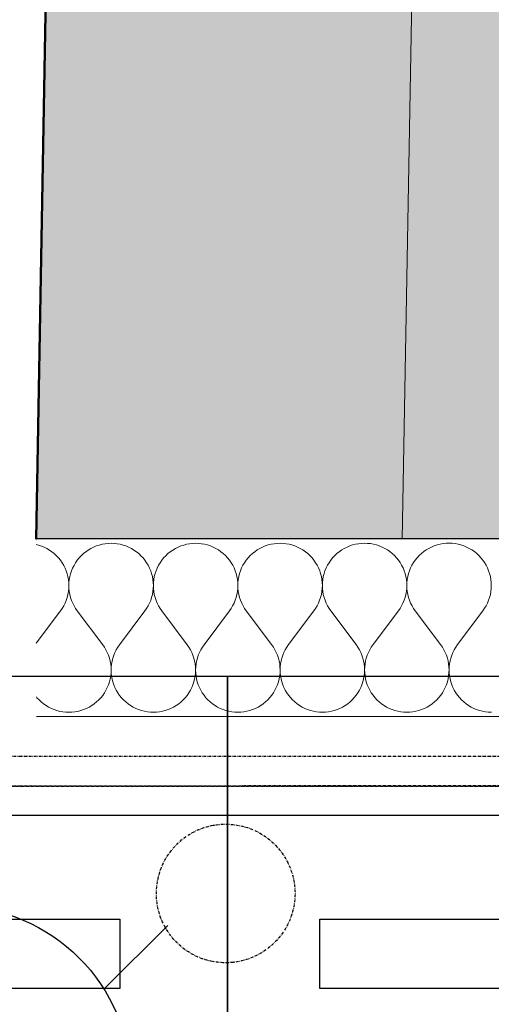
# Model space of a CAD drawing. Header units: millimetres. Extents: x -28761 to 4793, y -4271 to 20239.
# Tile 53 of 256: x -16006 to -15581, y -70 to 818. Entities that reach past the tile are written whole.
import ezdxf

# ---------------------------------------------------------------- set-up
doc = ezdxf.new("R2010")
doc.units = ezdxf.units.MM
doc.header["$MEASUREMENT"] = 0
doc.linetypes.add('Wipeout_Contour', pattern=[1000, 0, -1000])
doc.linetypes.add('Čerchovaná M', pattern=[4.5, 2.5, -0.85, 0.3, -0.85])
for name, color, linetype in [('5._POHLED ZÁPADNÍ_1_2D prvky - obecné', 7, 'Continuous'), ('5._POHLED ZÁPADNÍ_1_Konstrukce - nenosné', 7, 'Continuous'), ('5._POHLED ZÁPADNÍ_1_Konstrukce - nosné', 7, 'Continuous'), ('5._POHLED ZÁPADNÍ_1_Nové_Konstrukce - krov', 7, 'Continuous'), ('5._POHLED ZÁPADNÍ_1_Nové_Konstrukce - nosné', 7, 'Continuous'), ('5._POHLED ZÁPADNÍ_1_Nové_Popis', 7, 'Continuous'), ('5._POHLED ZÁPADNÍ_1_Nové_Výplně – Řezové', 7, 'Continuous'), ('5._POHLED ZÁPADNÍ_1_Popis', 7, 'Continuous'), ('5._POHLED ZÁPADNÍ_1_TZB - elektroinstalace', 7, 'Continuous'), ('5._POHLED ZÁPADNÍ_1_Výplně – Řezové', 7, 'Continuous')]:
    doc.layers.add(name, color=color, linetype=linetype)
doc.styles.add('GENEROVANÝ_STYL_1', font='txt')

# ---------------------------------------------------------------- blocks, each defined once
blk = doc.blocks.new('*X3', base_point=(-30186.65, -6515.26))
at = {"layer": '5._POHLED ZÁPADNÍ_1_Nové_Výplně – Řezové', "color": 21, "linetype": 'Continuous', "lineweight": 20, "true_color": 0xffaaaa}
for p, q in [((-15989.37, 344.37), (-15991.35, 344.88)), ((-15986.78, 343.51), (-15989.37, 344.37)), ((-15984.27, 342.47), (-15986.78, 343.51)), ((-15981.84, 341.26), (-15984.27, 342.47)), ((-15979.5, 339.87), (-15981.84, 341.26)), ((-15977.26, 338.32), (-15979.5, 339.87)), ((-15975.14, 336.61), (-15977.26, 338.32)), ((-15946.75, 338.33), (-15948.86, 336.62)), ((-15944.51, 339.88), (-15946.75, 338.33)), ((-15942.17, 341.27), (-15944.51, 339.88)), ((-15939.74, 342.49), (-15942.17, 341.27)), ((-15937.23, 343.53), (-15939.74, 342.49)), ((-15934.65, 344.39), (-15937.23, 343.53)), ((-15932.01, 345.06), (-15934.65, 344.39)), ((-15929.34, 345.55), (-15932.01, 345.06)), ((-15926.63, 345.84), (-15929.34, 345.55)), ((-15923.91, 345.94), (-15926.63, 345.84)), ((-15921.19, 345.84), (-15923.91, 345.94)), ((-15918.49, 345.55), (-15921.19, 345.84)), ((-15915.81, 345.07), (-15918.49, 345.55)), ((-15913.17, 344.4), (-15915.81, 345.07)), ((-15910.59, 343.54), (-15913.17, 344.4)), ((-15908.08, 342.5), (-15910.59, 343.54)), ((-15905.65, 341.28), (-15908.08, 342.5)), ((-15903.31, 339.89), (-15905.65, 341.28)), ((-15901.07, 338.34), (-15903.31, 339.89)), ((-15898.95, 336.63), (-15901.07, 338.34)), ((-15870.56, 338.35), (-15872.67, 336.64)), ((-15868.32, 339.9), (-15870.56, 338.35)), ((-15865.98, 341.29), (-15868.32, 339.9)), ((-15863.55, 342.51), (-15865.98, 341.29)), ((-15861.04, 343.55), (-15863.55, 342.51)), ((-15858.46, 344.41), (-15861.04, 343.55)), ((-15855.82, 345.09), (-15858.46, 344.41)), ((-15853.15, 345.57), (-15855.82, 345.09)), ((-15850.44, 345.86), (-15853.15, 345.57)), ((-15847.72, 345.96), (-15850.44, 345.86)), ((-15845, 345.86), (-15847.72, 345.96)), ((-15842.3, 345.57), (-15845, 345.86)), ((-15839.62, 345.09), (-15842.3, 345.57)), ((-15836.98, 344.42), (-15839.62, 345.09)), ((-15834.4, 343.56), (-15836.98, 344.42)), ((-15831.89, 342.52), (-15834.4, 343.56)), ((-15829.46, 341.3), (-15831.89, 342.52)), ((-15827.12, 339.91), (-15829.46, 341.3)), ((-15824.88, 338.36), (-15827.12, 339.91)), ((-15822.76, 336.65), (-15824.88, 338.36)), ((-15794.37, 338.37), (-15796.48, 336.66)), ((-15792.13, 339.92), (-15794.37, 338.37)), ((-15789.79, 341.31), (-15792.13, 339.92)), ((-15787.36, 342.53), (-15789.79, 341.31)), ((-15784.85, 343.57), (-15787.36, 342.53)), ((-15782.27, 344.43), (-15784.85, 343.57)), ((-15779.63, 345.11), (-15782.27, 344.43)), ((-15776.95, 345.59), (-15779.63, 345.11)), ((-15774.25, 345.88), (-15776.95, 345.59)), ((-15771.53, 345.98), (-15774.25, 345.88)), ((-15768.81, 345.89), (-15771.53, 345.98)), ((-15766.11, 345.6), (-15768.81, 345.89)), ((-15763.43, 345.11), (-15766.11, 345.6)), ((-15760.79, 344.44), (-15763.43, 345.11)), ((-15758.21, 343.58), (-15760.79, 344.44)), ((-15755.7, 342.54), (-15758.21, 343.58)), ((-15753.27, 341.32), (-15755.7, 342.54)), ((-15750.93, 339.94), (-15753.27, 341.32)), ((-15748.69, 338.38), (-15750.93, 339.94)), ((-15746.57, 336.68), (-15748.69, 338.38)), ((-15718.18, 338.39), (-15720.29, 336.68)), ((-15715.94, 339.95), (-15718.18, 338.39)), ((-15713.6, 341.34), (-15715.94, 339.95)), ((-15711.17, 342.55), (-15713.6, 341.34)), ((-15708.66, 343.6), (-15711.17, 342.55)), ((-15706.08, 344.46), (-15708.66, 343.6)), ((-15703.44, 345.13), (-15706.08, 344.46)), ((-15700.76, 345.61), (-15703.44, 345.13)), ((-15698.06, 345.91), (-15700.76, 345.61)), ((-15695.34, 346), (-15698.06, 345.91)), ((-15692.62, 345.91), (-15695.34, 346)), ((-15689.92, 345.62), (-15692.62, 345.91)), ((-15687.24, 345.14), (-15689.92, 345.62)), ((-15684.6, 344.46), (-15687.24, 345.14)), ((-15682.02, 343.6), (-15684.6, 344.46)), ((-15679.51, 342.56), (-15682.02, 343.6)), ((-15677.08, 341.35), (-15679.51, 342.56)), ((-15674.74, 339.96), (-15677.08, 341.35)), ((-15672.5, 338.41), (-15674.74, 339.96)), ((-15670.38, 336.7), (-15672.5, 338.41)), ((-15641.99, 338.42), (-15644.1, 336.71)), ((-15639.75, 339.97), (-15641.99, 338.42)), ((-15637.41, 341.36), (-15639.75, 339.97)), ((-15634.98, 342.58), (-15637.41, 341.36)), ((-15632.47, 343.62), (-15634.98, 342.58)), ((-15629.89, 344.48), (-15632.47, 343.62)), ((-15627.25, 345.15), (-15629.89, 344.48)), ((-15624.57, 345.64), (-15627.25, 345.15)), ((-15621.87, 345.93), (-15624.57, 345.64)), ((-15619.15, 346.03), (-15621.87, 345.93)), ((-15616.43, 345.93), (-15619.15, 346.03)), ((-15613.73, 345.64), (-15616.43, 345.93)), ((-15611.05, 345.16), (-15613.73, 345.64)), ((-15608.41, 344.49), (-15611.05, 345.16)), ((-15605.83, 343.63), (-15608.41, 344.49)), ((-15603.32, 342.59), (-15605.83, 343.63)), ((-15600.88, 341.37), (-15603.32, 342.59)), ((-15598.55, 339.98), (-15600.88, 341.37)), ((-15596.31, 338.43), (-15598.55, 339.98)), ((-15594.19, 336.72), (-15596.31, 338.43)), ((-15973.15, 334.76), (-15975.14, 336.61)), ((-15971.3, 332.76), (-15973.15, 334.76)), ((-15969.59, 330.65), (-15971.3, 332.76)), ((-15968.04, 328.41), (-15969.59, 330.65)), ((-15954.41, 330.65), (-15955.96, 328.41)), ((-15952.71, 332.77), (-15954.41, 330.65)), ((-15950.85, 334.76), (-15952.71, 332.77)), ((-15948.86, 336.62), (-15950.85, 334.76)), ((-15896.96, 334.78), (-15898.95, 336.63)), ((-15895.11, 332.79), (-15896.96, 334.78)), ((-15893.4, 330.67), (-15895.11, 332.79)), ((-15891.85, 328.43), (-15893.4, 330.67)), ((-15878.22, 330.67), (-15879.77, 328.44)), ((-15876.52, 332.79), (-15878.22, 330.67)), ((-15874.66, 334.78), (-15876.52, 332.79)), ((-15872.67, 336.64), (-15874.66, 334.78)), ((-15820.77, 334.8), (-15822.76, 336.65)), ((-15818.92, 332.81), (-15820.77, 334.8)), ((-15817.21, 330.69), (-15818.92, 332.81)), ((-15815.66, 328.46), (-15817.21, 330.69)), ((-15802.03, 330.7), (-15803.58, 328.46)), ((-15800.33, 332.81), (-15802.03, 330.7)), ((-15798.47, 334.81), (-15800.33, 332.81)), ((-15796.48, 336.66), (-15798.47, 334.81)), ((-15744.58, 334.82), (-15746.57, 336.68)), ((-15742.73, 332.83), (-15744.58, 334.82)), ((-15741.02, 330.71), (-15742.73, 332.83)), ((-15739.47, 328.48), (-15741.02, 330.71)), ((-15725.84, 330.72), (-15727.39, 328.48)), ((-15724.14, 332.84), (-15725.84, 330.72)), ((-15722.28, 334.83), (-15724.14, 332.84)), ((-15720.29, 336.68), (-15722.28, 334.83)), ((-15668.39, 334.85), (-15670.38, 336.7)), ((-15666.54, 332.85), (-15668.39, 334.85)), ((-15664.83, 330.74), (-15666.54, 332.85)), ((-15663.28, 328.5), (-15664.83, 330.74)), ((-15649.65, 330.74), (-15651.2, 328.5)), ((-15647.95, 332.86), (-15649.65, 330.74)), ((-15646.09, 334.85), (-15647.95, 332.86)), ((-15644.1, 336.71), (-15646.09, 334.85)), ((-15592.2, 334.87), (-15594.19, 336.72)), ((-15590.35, 332.88), (-15592.2, 334.87)), ((-15588.64, 330.76), (-15590.35, 332.88)), ((-15587.09, 328.52), (-15588.64, 330.76)), ((-15585.7, 326.18), (-15587.09, 328.52)), ((-15966.65, 326.07), (-15968.04, 328.41)), ((-15965.44, 323.64), (-15966.65, 326.07)), ((-15964.4, 321.12), (-15965.44, 323.64)), ((-15963.54, 318.54), (-15964.4, 321.12)), ((-15959.6, 321.13), (-15960.46, 318.54)), ((-15958.57, 323.64), (-15959.6, 321.13)), ((-15957.35, 326.07), (-15958.57, 323.64)), ((-15955.96, 328.41), (-15957.35, 326.07)), ((-15890.46, 326.09), (-15891.85, 328.43)), ((-15889.25, 323.66), (-15890.46, 326.09)), ((-15888.2, 321.15), (-15889.25, 323.66)), ((-15887.35, 318.57), (-15888.2, 321.15)), ((-15883.41, 321.15), (-15884.27, 318.57)), ((-15882.38, 323.66), (-15883.41, 321.15)), ((-15881.16, 326.1), (-15882.38, 323.66)), ((-15879.77, 328.44), (-15881.16, 326.1)), ((-15814.27, 326.12), (-15815.66, 328.46)), ((-15813.05, 323.68), (-15814.27, 326.12)), ((-15812.01, 321.17), (-15813.05, 323.68)), ((-15811.16, 318.59), (-15812.01, 321.17)), ((-15807.22, 321.17), (-15808.08, 318.59)), ((-15806.18, 323.69), (-15807.22, 321.17)), ((-15804.97, 326.12), (-15806.18, 323.69)), ((-15803.58, 328.46), (-15804.97, 326.12)), ((-15738.08, 326.14), (-15739.47, 328.48)), ((-15736.86, 323.71), (-15738.08, 326.14)), ((-15735.82, 321.19), (-15736.86, 323.71)), ((-15734.97, 318.61), (-15735.82, 321.19)), ((-15731.03, 321.19), (-15731.89, 318.61)), ((-15729.99, 323.71), (-15731.03, 321.19)), ((-15728.78, 326.14), (-15729.99, 323.71)), ((-15727.39, 328.48), (-15728.78, 326.14)), ((-15661.89, 326.16), (-15663.28, 328.5)), ((-15660.67, 323.73), (-15661.89, 326.16)), ((-15659.63, 321.21), (-15660.67, 323.73)), ((-15658.77, 318.63), (-15659.63, 321.21)), ((-15654.84, 321.22), (-15655.7, 318.63)), ((-15653.8, 323.73), (-15654.84, 321.22)), ((-15652.59, 326.16), (-15653.8, 323.73)), ((-15651.2, 328.5), (-15652.59, 326.16)), ((-15584.48, 323.75), (-15585.7, 326.18)), ((-15583.44, 321.24), (-15584.48, 323.75)), ((-15582.58, 318.66), (-15583.44, 321.24)), ((-15962.86, 315.91), (-15963.54, 318.54)), ((-15962.38, 313.23), (-15962.86, 315.91)), ((-15962.09, 310.52), (-15962.38, 313.23)), ((-15961.61, 313.23), (-15961.9, 310.52)), ((-15961.13, 315.91), (-15961.61, 313.23)), ((-15960.46, 318.54), (-15961.13, 315.91)), ((-15886.67, 315.93), (-15887.35, 318.57)), ((-15886.19, 313.25), (-15886.67, 315.93)), ((-15885.9, 310.55), (-15886.19, 313.25)), ((-15885.42, 313.25), (-15885.71, 310.55)), ((-15884.94, 315.93), (-15885.42, 313.25)), ((-15884.27, 318.57), (-15884.94, 315.93)), ((-15810.48, 315.95), (-15811.16, 318.59)), ((-15810, 313.27), (-15810.48, 315.95)), ((-15809.71, 310.57), (-15810, 313.27)), ((-15809.23, 313.27), (-15809.52, 310.57)), ((-15808.75, 315.95), (-15809.23, 313.27)), ((-15808.08, 318.59), (-15808.75, 315.95)), ((-15734.29, 315.97), (-15734.97, 318.61)), ((-15733.81, 313.3), (-15734.29, 315.97)), ((-15733.52, 310.59), (-15733.81, 313.3)), ((-15733.04, 313.3), (-15733.33, 310.59)), ((-15732.56, 315.97), (-15733.04, 313.3)), ((-15731.89, 318.61), (-15732.56, 315.97)), ((-15658.1, 316), (-15658.77, 318.63)), ((-15657.62, 313.32), (-15658.1, 316)), ((-15657.33, 310.61), (-15657.62, 313.32)), ((-15656.85, 313.32), (-15657.14, 310.61)), ((-15656.37, 316), (-15656.85, 313.32)), ((-15655.7, 318.63), (-15656.37, 316)), ((-15581.91, 316.02), (-15582.58, 318.66)), ((-15581.43, 313.34), (-15581.91, 316.02)), ((-15581.14, 310.64), (-15581.43, 313.34)), ((-15962.87, 299.71), (-15962.39, 302.38)), ((-15962.39, 302.38), (-15962.09, 305.09)), ((-15962, 307.81), (-15962.09, 310.52)), ((-15962.09, 305.09), (-15962, 307.81)), ((-15961.9, 310.52), (-15962, 307.81)), ((-15962, 307.81), (-15961.9, 305.09)), ((-15961.9, 305.09), (-15961.6, 302.38)), ((-15961.6, 302.38), (-15961.12, 299.71)), ((-15886.68, 299.73), (-15886.2, 302.4)), ((-15886.2, 302.4), (-15885.9, 305.11)), ((-15885.81, 307.83), (-15885.9, 310.55)), ((-15885.9, 305.11), (-15885.81, 307.83)), ((-15885.71, 310.55), (-15885.81, 307.83)), ((-15885.81, 307.83), (-15885.71, 305.11)), ((-15885.71, 305.11), (-15885.41, 302.4)), ((-15885.41, 302.4), (-15884.93, 299.73)), ((-15810.49, 299.75), (-15810.01, 302.43)), ((-15810.01, 302.43), (-15809.71, 305.13)), ((-15809.62, 307.85), (-15809.71, 310.57)), ((-15809.71, 305.13), (-15809.62, 307.85)), ((-15809.52, 310.57), (-15809.62, 307.85)), ((-15809.62, 307.85), (-15809.52, 305.13)), ((-15809.52, 305.13), (-15809.22, 302.43)), ((-15809.22, 302.43), (-15808.74, 299.75)), ((-15734.3, 299.77), (-15733.81, 302.45)), ((-15733.81, 302.45), (-15733.52, 305.15)), ((-15733.42, 307.87), (-15733.52, 310.59)), ((-15733.52, 305.15), (-15733.42, 307.87)), ((-15733.33, 310.59), (-15733.42, 307.87)), ((-15733.42, 307.87), (-15733.32, 305.15)), ((-15733.32, 305.15), (-15733.03, 302.45)), ((-15733.03, 302.45), (-15732.55, 299.77)), ((-15658.11, 299.79), (-15657.62, 302.47)), ((-15657.62, 302.47), (-15657.33, 305.18)), ((-15657.23, 307.9), (-15657.33, 310.61)), ((-15657.33, 305.18), (-15657.23, 307.9)), ((-15657.14, 310.61), (-15657.23, 307.9)), ((-15657.23, 307.9), (-15657.13, 305.18)), ((-15657.13, 305.18), (-15656.84, 302.47)), ((-15656.84, 302.47), (-15656.36, 299.8)), ((-15581.92, 299.82), (-15581.43, 302.49)), ((-15581.43, 302.49), (-15581.14, 305.2)), ((-15581.04, 307.92), (-15581.14, 310.64)), ((-15581.14, 305.2), (-15581.04, 307.92)), ((-15965.45, 291.98), (-15964.4, 294.49)), ((-15964.4, 294.49), (-15963.54, 297.07)), ((-15963.54, 297.07), (-15962.87, 299.71)), ((-15961.12, 299.71), (-15960.44, 297.07)), ((-15960.44, 297.07), (-15959.58, 294.49)), ((-15959.58, 294.49), (-15958.54, 291.98)), ((-15889.26, 292), (-15888.21, 294.51)), ((-15888.21, 294.51), (-15887.35, 297.09)), ((-15887.35, 297.09), (-15886.68, 299.73)), ((-15884.93, 299.73), (-15884.25, 297.09)), ((-15884.25, 297.09), (-15883.39, 294.51)), ((-15883.39, 294.51), (-15882.35, 292)), ((-15813.07, 292.02), (-15812.02, 294.53)), ((-15812.02, 294.53), (-15811.16, 297.11)), ((-15811.16, 297.11), (-15810.49, 299.75)), ((-15808.74, 299.75), (-15808.06, 297.12)), ((-15808.06, 297.12), (-15807.2, 294.53)), ((-15807.2, 294.53), (-15806.15, 292.02)), ((-15736.88, 292.04), (-15735.83, 294.56)), ((-15735.83, 294.56), (-15734.97, 297.14)), ((-15734.97, 297.14), (-15734.3, 299.77)), ((-15732.55, 299.77), (-15731.87, 297.14)), ((-15731.87, 297.14), (-15731.01, 294.56)), ((-15731.01, 294.56), (-15729.96, 292.04)), ((-15660.69, 292.07), (-15659.64, 294.58)), ((-15659.64, 294.58), (-15658.78, 297.16)), ((-15658.78, 297.16), (-15658.11, 299.79)), ((-15656.36, 299.8), (-15655.68, 297.16)), ((-15655.68, 297.16), (-15654.82, 294.58)), ((-15654.82, 294.58), (-15653.77, 292.07)), ((-15584.49, 292.09), (-15583.45, 294.6)), ((-15583.45, 294.6), (-15582.59, 297.18)), ((-15582.59, 297.18), (-15581.92, 299.82)), ((-15991.33, 256), (-15969.61, 284.97)), ((-15969.61, 284.97), (-15968.06, 287.2)), ((-15968.06, 287.2), (-15966.67, 289.54)), ((-15966.67, 289.54), (-15965.45, 291.98)), ((-15958.54, 291.98), (-15957.32, 289.55)), ((-15957.32, 289.55), (-15955.92, 287.21)), ((-15955.92, 287.21), (-15954.37, 284.98)), ((-15931.5, 254.51), (-15954.37, 284.98)), ((-15916.27, 254.51), (-15893.42, 284.99)), ((-15893.42, 284.99), (-15891.87, 287.23)), ((-15891.87, 287.23), (-15890.48, 289.57)), ((-15890.48, 289.57), (-15889.26, 292)), ((-15882.35, 292), (-15881.12, 289.57)), ((-15881.12, 289.57), (-15879.73, 287.23)), ((-15879.73, 287.23), (-15878.18, 285)), ((-15855.31, 254.53), (-15878.18, 285)), ((-15840.08, 254.53), (-15817.23, 285.02)), ((-15817.23, 285.02), (-15815.67, 287.25)), ((-15815.67, 287.25), (-15814.29, 289.59)), ((-15814.29, 289.59), (-15813.07, 292.02)), ((-15806.15, 292.02), (-15804.93, 289.59)), ((-15804.93, 289.59), (-15803.54, 287.25)), ((-15803.54, 287.25), (-15801.99, 285.02)), ((-15779.12, 254.55), (-15801.99, 285.02)), ((-15763.89, 254.56), (-15741.04, 285.04)), ((-15741.04, 285.04), (-15739.48, 287.27)), ((-15739.48, 287.27), (-15738.09, 289.61)), ((-15738.09, 289.61), (-15736.88, 292.04)), ((-15729.96, 292.04), (-15728.74, 289.61)), ((-15728.74, 289.61), (-15727.35, 287.28)), ((-15727.35, 287.28), (-15725.8, 285.04)), ((-15702.93, 254.57), (-15725.8, 285.04)), ((-15687.69, 254.58), (-15664.85, 285.06)), ((-15664.85, 285.06), (-15663.29, 287.29)), ((-15663.29, 287.29), (-15661.9, 289.63)), ((-15661.9, 289.63), (-15660.69, 292.07)), ((-15653.77, 292.07), (-15652.55, 289.64)), ((-15652.55, 289.64), (-15651.16, 287.3)), ((-15651.16, 287.3), (-15649.61, 285.07)), ((-15626.74, 254.6), (-15649.61, 285.07)), ((-15611.5, 254.6), (-15588.66, 285.08)), ((-15588.66, 285.08), (-15587.1, 287.32)), ((-15587.1, 287.32), (-15585.71, 289.66)), ((-15585.71, 289.66), (-15584.49, 292.09)), ((-15929.95, 252.27), (-15931.5, 254.51)), ((-15928.56, 249.93), (-15929.95, 252.27)), ((-15927.34, 247.5), (-15928.56, 249.93)), ((-15919.21, 249.94), (-15920.43, 247.51)), ((-15917.82, 252.28), (-15919.21, 249.94)), ((-15916.27, 254.51), (-15917.82, 252.28)), ((-15853.76, 252.3), (-15855.31, 254.53)), ((-15852.37, 249.96), (-15853.76, 252.3)), ((-15851.15, 247.53), (-15852.37, 249.96)), ((-15843.02, 249.96), (-15844.24, 247.53)), ((-15841.63, 252.3), (-15843.02, 249.96)), ((-15840.08, 254.53), (-15841.63, 252.3)), ((-15777.57, 252.32), (-15779.12, 254.55)), ((-15776.18, 249.98), (-15777.57, 252.32)), ((-15774.96, 247.55), (-15776.18, 249.98)), ((-15766.83, 249.98), (-15768.05, 247.55)), ((-15765.44, 252.32), (-15766.83, 249.98)), ((-15763.89, 254.56), (-15765.44, 252.32)), ((-15701.38, 252.34), (-15702.93, 254.57)), ((-15699.99, 250), (-15701.38, 252.34)), ((-15698.77, 247.57), (-15699.99, 250)), ((-15690.64, 250), (-15691.86, 247.57)), ((-15689.25, 252.34), (-15690.64, 250)), ((-15687.69, 254.58), (-15689.25, 252.34)), ((-15625.19, 252.36), (-15626.74, 254.6)), ((-15623.8, 250.02), (-15625.19, 252.36)), ((-15622.58, 247.59), (-15623.8, 250.02)), ((-15614.45, 250.03), (-15615.67, 247.6)), ((-15613.06, 252.37), (-15614.45, 250.03)), ((-15611.5, 254.6), (-15613.06, 252.37)), ((-15926.29, 244.99), (-15927.34, 247.5)), ((-15925.43, 242.41), (-15926.29, 244.99)), ((-15924.76, 239.78), (-15925.43, 242.41)), ((-15924.27, 237.1), (-15924.76, 239.78)), ((-15923, 239.78), (-15923.49, 237.1)), ((-15922.33, 242.41), (-15923, 239.78)), ((-15921.47, 244.99), (-15922.33, 242.41)), ((-15920.43, 247.51), (-15921.47, 244.99)), ((-15850.1, 245.01), (-15851.15, 247.53)), ((-15849.24, 242.43), (-15850.1, 245.01)), ((-15848.57, 239.8), (-15849.24, 242.43)), ((-15848.08, 237.12), (-15848.57, 239.8)), ((-15846.81, 239.8), (-15847.3, 237.12)), ((-15846.14, 242.43), (-15846.81, 239.8)), ((-15845.28, 245.02), (-15846.14, 242.43)), ((-15844.24, 247.53), (-15845.28, 245.02)), ((-15773.91, 245.04), (-15774.96, 247.55)), ((-15773.05, 242.46), (-15773.91, 245.04)), ((-15772.38, 239.82), (-15773.05, 242.46)), ((-15771.89, 237.14), (-15772.38, 239.82)), ((-15770.62, 239.82), (-15771.11, 237.14)), ((-15769.95, 242.46), (-15770.62, 239.82)), ((-15769.09, 245.04), (-15769.95, 242.46)), ((-15768.05, 247.55), (-15769.09, 245.04)), ((-15697.72, 245.06), (-15698.77, 247.57)), ((-15696.86, 242.48), (-15697.72, 245.06)), ((-15696.19, 239.84), (-15696.86, 242.48)), ((-15695.7, 237.17), (-15696.19, 239.84)), ((-15694.43, 239.84), (-15694.92, 237.17)), ((-15693.76, 242.48), (-15694.43, 239.84)), ((-15692.9, 245.06), (-15693.76, 242.48)), ((-15691.86, 247.57), (-15692.9, 245.06)), ((-15621.53, 245.08), (-15622.58, 247.59)), ((-15620.67, 242.5), (-15621.53, 245.08)), ((-15620, 239.87), (-15620.67, 242.5)), ((-15619.51, 237.19), (-15620, 239.87)), ((-15618.24, 239.87), (-15618.73, 237.19)), ((-15617.57, 242.5), (-15618.24, 239.87)), ((-15616.71, 245.08), (-15617.57, 242.5)), ((-15615.67, 247.6), (-15616.71, 245.08)), ((-15923.98, 234.39), (-15924.27, 237.1)), ((-15923.88, 231.68), (-15923.98, 234.39)), ((-15923.97, 228.96), (-15923.88, 231.68)), ((-15923.78, 234.39), (-15923.88, 231.68)), ((-15923.88, 231.68), (-15923.78, 228.96)), ((-15923.49, 237.1), (-15923.78, 234.39)), ((-15847.79, 234.42), (-15848.08, 237.12)), ((-15847.69, 231.7), (-15847.79, 234.42)), ((-15847.78, 228.98), (-15847.69, 231.7)), ((-15847.59, 234.42), (-15847.69, 231.7)), ((-15847.69, 231.7), (-15847.59, 228.98)), ((-15847.3, 237.12), (-15847.59, 234.42)), ((-15771.6, 234.44), (-15771.89, 237.14)), ((-15771.5, 231.72), (-15771.6, 234.44)), ((-15771.59, 229), (-15771.5, 231.72)), ((-15771.4, 234.44), (-15771.5, 231.72)), ((-15771.5, 231.72), (-15771.4, 229)), ((-15771.11, 237.14), (-15771.4, 234.44)), ((-15695.41, 234.46), (-15695.7, 237.17)), ((-15695.31, 231.74), (-15695.41, 234.46)), ((-15695.4, 229.02), (-15695.31, 231.74)), ((-15695.21, 234.46), (-15695.31, 231.74)), ((-15695.31, 231.74), (-15695.21, 229.02)), ((-15694.92, 237.17), (-15695.21, 234.46)), ((-15619.22, 234.48), (-15619.51, 237.19)), ((-15619.12, 231.77), (-15619.22, 234.48)), ((-15619.21, 229.05), (-15619.12, 231.77)), ((-15619.02, 234.48), (-15619.12, 231.77)), ((-15619.12, 231.77), (-15619.02, 229.05)), ((-15618.73, 237.19), (-15619.02, 234.48)), ((-15925.41, 220.94), (-15924.74, 223.57)), ((-15924.74, 223.57), (-15924.26, 226.25)), ((-15924.26, 226.25), (-15923.97, 228.96)), ((-15923.78, 228.96), (-15923.49, 226.25)), ((-15923.49, 226.25), (-15923.01, 223.57)), ((-15923.01, 223.57), (-15922.34, 220.94)), ((-15849.22, 220.96), (-15848.55, 223.6)), ((-15848.55, 223.6), (-15848.07, 226.27)), ((-15848.07, 226.27), (-15847.78, 228.98)), ((-15847.59, 228.98), (-15847.3, 226.27)), ((-15847.3, 226.27), (-15846.82, 223.6)), ((-15846.82, 223.6), (-15846.15, 220.96)), ((-15773.03, 220.98), (-15772.36, 223.62)), ((-15772.36, 223.62), (-15771.88, 226.3)), ((-15771.88, 226.3), (-15771.59, 229)), ((-15771.4, 229), (-15771.11, 226.3)), ((-15771.11, 226.3), (-15770.63, 223.62)), ((-15770.63, 223.62), (-15769.96, 220.98)), ((-15696.84, 221), (-15696.17, 223.64)), ((-15696.17, 223.64), (-15695.69, 226.32)), ((-15695.69, 226.32), (-15695.4, 229.02)), ((-15695.21, 229.02), (-15694.92, 226.32)), ((-15694.92, 226.32), (-15694.44, 223.64)), ((-15694.44, 223.64), (-15693.77, 221.01)), ((-15620.65, 221.03), (-15619.98, 223.66)), ((-15619.98, 223.66), (-15619.5, 226.34)), ((-15619.5, 226.34), (-15619.21, 229.05)), ((-15619.02, 229.05), (-15618.73, 226.34)), ((-15618.73, 226.34), (-15618.25, 223.66)), ((-15618.25, 223.66), (-15617.58, 221.03)), ((-15929.91, 211.07), (-15928.52, 213.41)), ((-15928.52, 213.41), (-15927.31, 215.84)), ((-15927.31, 215.84), (-15926.27, 218.36)), ((-15926.27, 218.36), (-15925.41, 220.94)), ((-15922.34, 220.94), (-15921.48, 218.36)), ((-15921.48, 218.36), (-15920.44, 215.84)), ((-15920.44, 215.84), (-15919.22, 213.41)), ((-15919.22, 213.41), (-15917.83, 211.07)), ((-15853.72, 211.09), (-15852.33, 213.43)), ((-15852.33, 213.43), (-15851.12, 215.86)), ((-15851.12, 215.86), (-15850.08, 218.38)), ((-15850.08, 218.38), (-15849.22, 220.96)), ((-15846.15, 220.96), (-15845.29, 218.38)), ((-15845.29, 218.38), (-15844.25, 215.87)), ((-15844.25, 215.87), (-15843.03, 213.43)), ((-15843.03, 213.43), (-15841.64, 211.09)), ((-15777.53, 211.11), (-15776.14, 213.45)), ((-15776.14, 213.45), (-15774.93, 215.89)), ((-15774.93, 215.89), (-15773.89, 218.4)), ((-15773.89, 218.4), (-15773.03, 220.98)), ((-15769.96, 220.98), (-15769.1, 218.4)), ((-15769.1, 218.4), (-15768.06, 215.89)), ((-15768.06, 215.89), (-15766.84, 213.45)), ((-15766.84, 213.45), (-15765.45, 211.11)), ((-15701.34, 211.13), (-15699.95, 213.47)), ((-15699.95, 213.47), (-15698.74, 215.91)), ((-15698.74, 215.91), (-15697.7, 218.42)), ((-15697.7, 218.42), (-15696.84, 221)), ((-15693.77, 221.01), (-15692.91, 218.42)), ((-15692.91, 218.42), (-15691.87, 215.91)), ((-15691.87, 215.91), (-15690.65, 213.48)), ((-15690.65, 213.48), (-15689.26, 211.14)), ((-15625.15, 211.16), (-15623.76, 213.5)), ((-15623.76, 213.5), (-15622.55, 215.93)), ((-15622.55, 215.93), (-15621.51, 218.44)), ((-15621.51, 218.44), (-15620.65, 221.03)), ((-15617.58, 221.03), (-15616.72, 218.45)), ((-15616.72, 218.45), (-15615.68, 215.93)), ((-15615.68, 215.93), (-15614.46, 213.5)), ((-15614.46, 213.5), (-15613.07, 211.16)), ((-15991.31, 207.37), (-15990.77, 206.69)), ((-15990.77, 206.69), (-15988.91, 204.7)), ((-15988.91, 204.7), (-15986.92, 202.85)), ((-15937.01, 202.86), (-15935.02, 204.72)), ((-15935.02, 204.72), (-15933.17, 206.71)), ((-15933.17, 206.71), (-15931.46, 208.83)), ((-15931.46, 208.83), (-15929.91, 211.07)), ((-15917.83, 211.07), (-15916.28, 208.84)), ((-15916.28, 208.84), (-15914.57, 206.72)), ((-15914.57, 206.72), (-15912.72, 204.73)), ((-15912.72, 204.73), (-15910.73, 202.87)), ((-15860.82, 202.89), (-15858.83, 204.74)), ((-15858.83, 204.74), (-15856.98, 206.73)), ((-15856.98, 206.73), (-15855.27, 208.85)), ((-15855.27, 208.85), (-15853.72, 211.09)), ((-15841.64, 211.09), (-15840.09, 208.86)), ((-15840.09, 208.86), (-15838.38, 206.74)), ((-15838.38, 206.74), (-15836.53, 204.75)), ((-15836.53, 204.75), (-15834.54, 202.89)), ((-15784.63, 202.91), (-15782.64, 204.76)), ((-15782.64, 204.76), (-15780.79, 206.76)), ((-15780.79, 206.76), (-15779.08, 208.88)), ((-15779.08, 208.88), (-15777.53, 211.11)), ((-15765.45, 211.11), (-15763.9, 208.88)), ((-15763.9, 208.88), (-15762.19, 206.76)), ((-15762.19, 206.76), (-15760.34, 204.77)), ((-15760.34, 204.77), (-15758.35, 202.92)), ((-15708.44, 202.93), (-15706.45, 204.79)), ((-15706.45, 204.79), (-15704.6, 206.78)), ((-15704.6, 206.78), (-15702.89, 208.9)), ((-15702.89, 208.9), (-15701.34, 211.13)), ((-15689.26, 211.14), (-15687.71, 208.9)), ((-15687.71, 208.9), (-15686, 206.78)), ((-15686, 206.78), (-15684.15, 204.79)), ((-15684.15, 204.79), (-15682.16, 202.94)), ((-15632.25, 202.95), (-15630.26, 204.81)), ((-15630.26, 204.81), (-15628.41, 206.8)), ((-15628.41, 206.8), (-15626.7, 208.92)), ((-15626.7, 208.92), (-15625.15, 211.16)), ((-15613.07, 211.16), (-15611.52, 208.92)), ((-15611.52, 208.92), (-15609.81, 206.81)), ((-15609.81, 206.81), (-15607.96, 204.82)), ((-15607.96, 204.82), (-15605.97, 202.96)), ((-15986.92, 202.85), (-15984.8, 201.14)), ((-15984.8, 201.14), (-15982.57, 199.59)), ((-15982.57, 199.59), (-15980.23, 198.2)), ((-15980.23, 198.2), (-15977.79, 196.99)), ((-15977.79, 196.99), (-15975.28, 195.94)), ((-15975.28, 195.94), (-15972.7, 195.09)), ((-15951.23, 195.09), (-15948.65, 195.95)), ((-15948.65, 195.95), (-15946.13, 196.99)), ((-15946.13, 196.99), (-15943.7, 198.21)), ((-15943.7, 198.21), (-15941.36, 199.6)), ((-15941.36, 199.6), (-15939.13, 201.16)), ((-15939.13, 201.16), (-15937.01, 202.86)), ((-15910.73, 202.87), (-15908.61, 201.16)), ((-15908.61, 201.16), (-15906.38, 199.61)), ((-15906.38, 199.61), (-15904.04, 198.23)), ((-15904.04, 198.23), (-15901.6, 197.01)), ((-15901.6, 197.01), (-15899.09, 195.97)), ((-15899.09, 195.97), (-15896.51, 195.11)), ((-15875.04, 195.11), (-15872.45, 195.97)), ((-15872.45, 195.97), (-15869.94, 197.02)), ((-15869.94, 197.02), (-15867.51, 198.24)), ((-15867.51, 198.24), (-15865.17, 199.63)), ((-15865.17, 199.63), (-15862.94, 201.18)), ((-15862.94, 201.18), (-15860.82, 202.89)), ((-15834.54, 202.89), (-15832.42, 201.19)), ((-15832.42, 201.19), (-15830.19, 199.64)), ((-15830.19, 199.64), (-15827.85, 198.25)), ((-15827.85, 198.25), (-15825.41, 197.03)), ((-15825.41, 197.03), (-15822.9, 195.99)), ((-15822.9, 195.99), (-15820.32, 195.13)), ((-15798.85, 195.14), (-15796.26, 196)), ((-15796.26, 196), (-15793.75, 197.04)), ((-15793.75, 197.04), (-15791.32, 198.26)), ((-15791.32, 198.26), (-15788.98, 199.65)), ((-15788.98, 199.65), (-15786.75, 201.2)), ((-15786.75, 201.2), (-15784.63, 202.91)), ((-15758.35, 202.92), (-15756.23, 201.21)), ((-15756.23, 201.21), (-15754, 199.66)), ((-15754, 199.66), (-15751.66, 198.27)), ((-15751.66, 198.27), (-15749.22, 197.05)), ((-15749.22, 197.05), (-15746.71, 196.01)), ((-15746.71, 196.01), (-15744.13, 195.15)), ((-15722.65, 195.16), (-15720.07, 196.02)), ((-15720.07, 196.02), (-15717.56, 197.06)), ((-15717.56, 197.06), (-15715.13, 198.28)), ((-15715.13, 198.28), (-15712.79, 199.67)), ((-15712.79, 199.67), (-15710.56, 201.22)), ((-15710.56, 201.22), (-15708.44, 202.93)), ((-15682.16, 202.94), (-15680.04, 201.23)), ((-15680.04, 201.23), (-15677.81, 199.68)), ((-15677.81, 199.68), (-15675.47, 198.29)), ((-15675.47, 198.29), (-15673.03, 197.07)), ((-15673.03, 197.07), (-15670.52, 196.03)), ((-15670.52, 196.03), (-15667.94, 195.18)), ((-15646.46, 195.18), (-15643.88, 196.04)), ((-15643.88, 196.04), (-15641.37, 197.08)), ((-15641.37, 197.08), (-15638.94, 198.3)), ((-15638.94, 198.3), (-15636.6, 199.69)), ((-15636.6, 199.69), (-15634.37, 201.25)), ((-15634.37, 201.25), (-15632.25, 202.95)), ((-15605.97, 202.96), (-15603.85, 201.25)), ((-15603.85, 201.25), (-15601.62, 199.7)), ((-15601.62, 199.7), (-15599.28, 198.31)), ((-15599.28, 198.31), (-15596.84, 197.1)), ((-15596.84, 197.1), (-15594.33, 196.06)), ((-15594.33, 196.06), (-15591.75, 195.2)), ((-15972.7, 195.09), (-15970.06, 194.41)), ((-15970.06, 194.41), (-15967.39, 193.93)), ((-15967.39, 193.93), (-15964.68, 193.64)), ((-15964.68, 193.64), (-15961.96, 193.54)), ((-15961.96, 193.54), (-15959.24, 193.64)), ((-15959.24, 193.64), (-15956.54, 193.93)), ((-15956.54, 193.93), (-15953.86, 194.42)), ((-15953.86, 194.42), (-15951.23, 195.09)), ((-15896.51, 195.11), (-15893.87, 194.44)), ((-15893.87, 194.44), (-15891.2, 193.95)), ((-15891.2, 193.95), (-15888.49, 193.66)), ((-15888.49, 193.66), (-15885.77, 193.57)), ((-15885.77, 193.57), (-15883.05, 193.66)), ((-15883.05, 193.66), (-15880.35, 193.96)), ((-15880.35, 193.96), (-15877.67, 194.44)), ((-15877.67, 194.44), (-15875.04, 195.11)), ((-15820.32, 195.13), (-15817.68, 194.46)), ((-15817.68, 194.46), (-15815.01, 193.98)), ((-15815.01, 193.98), (-15812.3, 193.69)), ((-15812.3, 193.69), (-15809.58, 193.59)), ((-15809.58, 193.59), (-15806.86, 193.69)), ((-15806.86, 193.69), (-15804.16, 193.98)), ((-15804.16, 193.98), (-15801.48, 194.46)), ((-15801.48, 194.46), (-15798.85, 195.14)), ((-15744.13, 195.15), (-15741.49, 194.48)), ((-15741.49, 194.48), (-15738.81, 194)), ((-15738.81, 194), (-15736.11, 193.71)), ((-15736.11, 193.71), (-15733.39, 193.61)), ((-15733.39, 193.61), (-15730.67, 193.71)), ((-15730.67, 193.71), (-15727.97, 194)), ((-15727.97, 194), (-15725.29, 194.49)), ((-15725.29, 194.49), (-15722.65, 195.16)), ((-15667.94, 195.18), (-15665.3, 194.5)), ((-15665.3, 194.5), (-15662.62, 194.02)), ((-15662.62, 194.02), (-15659.92, 193.73)), ((-15659.92, 193.73), (-15657.2, 193.63)), ((-15657.2, 193.63), (-15654.48, 193.73)), ((-15654.48, 193.73), (-15651.78, 194.02)), ((-15651.78, 194.02), (-15649.1, 194.51)), ((-15649.1, 194.51), (-15646.46, 195.18)), ((-15591.75, 195.2), (-15589.11, 194.53)), ((-15589.11, 194.53), (-15586.43, 194.04)), ((-15586.43, 194.04), (-15583.73, 193.75)), ((-15583.73, 193.75), (-15581.01, 193.66))]:
    blk.add_line(p, q, dxfattribs=at)

msp = doc.modelspace()

# ---------------------------------------------------------------- hatches: boundary and pattern name
at = {"layer": '5._POHLED ZÁPADNÍ_1_Výplně – Řezové', "linetype": 'Continuous', "lineweight": 13}
for points in [[(-15991.35, 349.73), (-15649.76, 1009.83), (-15979.81, 1009.73)], [(-15649.76, 1009.83), (-15991.35, 349.73), (-15661.3, 349.82)], [(-15649.76, 1009.83), (-15661.3, 349.82), (-14921.2, 350.04), (-14921.32, 750.04), (-14861.32, 750.06), (-14861.35, 865.06), (-14861.39, 1010.06)]]:
    msp.add_hatch(color=254, dxfattribs=at).paths.add_polyline_path(points)

# ---------------------------------------------------------------- linework, layer by layer
at = {"layer": '5._POHLED ZÁPADNÍ_1_2D prvky - obecné', "color": 8, "linetype": 'Continuous', "lineweight": 13}
for p, q in [((-15979.77, 1012.37), (-15991.43, 350.11)), ((-15649.75, 1010.36), (-15661.38, 349.76))]:
    msp.add_line(p, q, dxfattribs=at)
at = {"layer": '5._POHLED ZÁPADNÍ_1_Konstrukce - nosné', "color": 7, "linetype": 'Continuous', "lineweight": 50, "flags": 128}
for points in [[(-15991.35, 349.73), (-15979.81, 1009.73)], [(-15991.35, 349.73), (-14921.2, 350.04)]]:
    msp.add_lwpolyline(points, dxfattribs=at)
at = {"layer": '5._POHLED ZÁPADNÍ_1_Nové_Konstrukce - krov', "color": 1, "linetype": 'Čerchovaná M', "lineweight": 25, "flags": 128}
msp.add_lwpolyline([(-15832.48, -31.15, -1), (-15808.64, 91.55, -1)], format="xyb", close=True, dxfattribs=at)
at = {"layer": '5._POHLED ZÁPADNÍ_1_Nové_Konstrukce - nosné', "color": 1, "linetype": 'Čerchovaná M', "lineweight": 25}
for p, q in [((-16004.97, 127.04), (-20640.55, 127.04)), ((-16004.97, 126.95), (-20640.55, 126.96)), ((-10060.03, 128.79), (-16004.97, 127.04)), ((-10060.03, 128.7), (-16004.97, 126.95))]:
    msp.add_line(p, q, dxfattribs=at)
at = {"layer": '5._POHLED ZÁPADNÍ_1_Nové_Konstrukce - nosné', "color": 1, "linetype": 'Čerchovaná M', "lineweight": 25, "flags": 128}
for points in [[(-16004.97, 153.6), (-20640.55, 153.61)], [(-10060.04, 155.35), (-16004.97, 153.6)], [(-20640.55, 126.87), (-16004.97, 126.87)], [(-16004.97, 126.87), (-10060.03, 128.62)]]:
    msp.add_lwpolyline(points, dxfattribs=at)
at = {"layer": '5._POHLED ZÁPADNÍ_1_Nové_Popis', "color": 1, "linetype": 'Continuous', "lineweight": 25}
msp.add_line((-15930.32, -56.21), (-15872.77, 1.34), dxfattribs=at)
msp.add_circle((-16065, -139.91), 158.58, dxfattribs=at)
at = {"layer": '5._POHLED ZÁPADNÍ_1_TZB - elektroinstalace', "color": 92, "linetype": 'Continuous', "lineweight": 25, "true_color": 0x00d700, "flags": 128}
for points in [[(-15818.94, -149.22), (-16568.94, -149.22), (-16568.94, 100.78), (-15818.94, 100.78)], [(-15068.94, -149.22), (-15818.94, -149.22), (-15818.94, 100.78), (-15068.94, 100.78)], [(-15916.16, -55.47), (-16485.6, -55.47), (-16485.6, 7.03), (-15916.16, 7.03)], [(-15166.16, -55.47), (-15735.6, -55.47), (-15735.6, 7.03), (-15166.16, 7.03)]]:
    msp.add_lwpolyline(points, close=True, dxfattribs=at)

# ---------------------------------------------------------------- texts
at = {"layer": '5._POHLED ZÁPADNÍ_1_Popis', "color": 1, "linetype": 'Continuous', "lineweight": 25, "insert": (-16072.64, -133.84), "char_height": 100, "attachment_point": 5, "line_spacing_factor": 0.940294, "style": 'GENEROVANÝ_STYL_1'}
msp.add_mtext('\\A1;{\\pqc;\\fArial|b0|i0|c238|p38;K\\P\\pqc;\\fArial|b0|i0|c238|p38; 15}', dxfattribs=at)

# ---------------------------------------------------------------- next in the draw order: wipeouts: each hides what was drawn before it
at = {"color": 254, "linetype": 'Wipeout_Contour', "lineweight": 0, "ltscale": 61715.391257}
msp.add_wipeout([(-14861.24, 350.06), (-15991.35, 349.73), (-15991.31, 189.73), (-14861.2, 190.06)], dxfattribs=at).dxf.layer = '5._POHLED ZÁPADNÍ_1_Nové_Výplně – Řezové'

# ---------------------------------------------------------------- next in the draw order: linework, layer by layer
at = {"layer": '5._POHLED ZÁPADNÍ_1_Nové_Konstrukce - nosné', "color": 1, "linetype": 'Continuous', "lineweight": 25, "flags": 128}
for points in [[(-14861.24, 350.06), (-15991.35, 349.73)], [(-15991.31, 189.73), (-14861.2, 190.06)]]:
    msp.add_lwpolyline(points, dxfattribs=at)
at = {"layer": '5._POHLED ZÁPADNÍ_1_TZB - elektroinstalace', "color": 92, "linetype": 'Continuous', "lineweight": 25, "true_color": 0x00d700, "flags": 128}
for points in [[(-16193.94, 100.78), (-15818.94, 100.78), (-15818.94, 225.78), (-16193.94, 225.78)], [(-15818.94, 100.78), (-15443.94, 100.78), (-15443.94, 225.78), (-15818.94, 225.78)]]:
    msp.add_lwpolyline(points, close=True, dxfattribs=at)

# ---------------------------------------------------------------- next in the draw order: block references
at = {"layer": '5._POHLED ZÁPADNÍ_1_Konstrukce - nenosné', "color": 9, "linetype": 'Continuous', "lineweight": 13}
msp.add_blockref('*X3', (-30186.65, -6515.26), dxfattribs=at)

doc.saveas('drawing.dxf')
